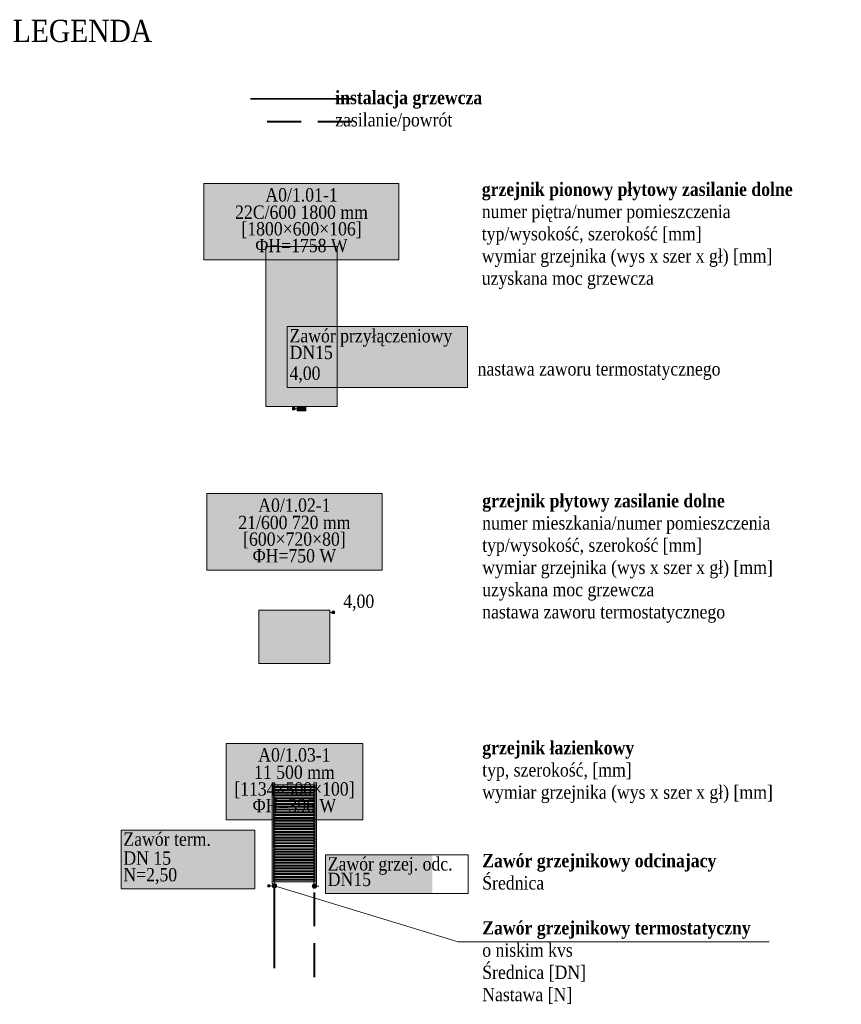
# Model space of a CAD drawing. Header units: millimetres. Extents: x -48 to 74789, y -18557 to 12350.
# Tile 4 of 79: x 40363 to 49610, y -16552 to -5474. Entities that reach past the tile are written whole.
import ezdxf
from ezdxf.enums import TextEntityAlignment as Align

# ---------------------------------------------------------------- set-up
doc = ezdxf.new("R2010")
doc.units = ezdxf.units.MM
doc.linetypes.add('DASHED', pattern=[0.1905, 0.127, -0.0635])
for name, color, linetype, lineweight, true_color in [('IS_Działka (powrotna)', 5, 'Continuous', 40, 0x0000ff), ('IS_Działka (zasilająca)', 1, 'Continuous', 40, 0xff0000), ('IS_Grzejnik', 7, 'Continuous', 5, 0x000000), ('IS_Grzejnik (Rozwinięcie)', 7, 'Continuous', 5, 0x000000), ('IS_Wkładka zaworowa (Rozwinięcie)1', 7, 'Continuous', 5, 0x000000), ('IS_Zawór (DN_ nastawa) (Rozwinięcie)1', 7, 'Continuous', 5, 0x000000), ('IS_Zawór na gał_ powrotnej (Rozwinięcie)1', 7, 'Continuous', 5, 0x000000), ('IS_Zawór termostatyczny lub reg_ przepływu (Rozwinięcie)1', 7, 'Continuous', 5, 0x000000), ('IS_Zawór1', 7, 'Continuous', 5, 0x000000)]:
    doc.layers.add(name, color=color, linetype=linetype, lineweight=lineweight, true_color=true_color)
doc.layers.add('RR_ICO_opisy', color=7, linetype='Continuous')
doc.layers.add('RR_ICO_zasilanie_posadzka', color=34, linetype='Continuous', lineweight=35)
doc.styles.add('Garamond', font='GARA.TTF')
doc.styles.add('Garamond_____', font='GARA.TTF')

# ---------------------------------------------------------------- blocks, each defined once
blk = doc.blocks.new('16_TypRysunkowyGrzejnika_Plytowy_800_1800_106_True_7fc2eb2e-ac0c-4f1d-8d47-3740a1be48a0_Normal')
at = {"layer": 'IS_Grzejnik', "true_color": 0xff8000, "transparency": 33554457, "extrusion": (0, 0, -1)}
blk.add_hatch(color=30, dxfattribs=at).paths.add_polyline_path([(0.4, 0.9), (-0.4, 0.9), (-0.4, -0.9), (0.4, -0.9)])
at = {"layer": 'IS_Grzejnik'}
blk.add_lwpolyline([(-0.4, 0.9), (0.4, 0.9), (0.4, -0.9), (-0.4, -0.9)], close=True, dxfattribs=at)
blk = doc.blocks.new('16_TypRysunkowyZaworu_BlokPrzylaczeniowyTermostatycznyGrzejnikaKwadrat_PL_00000000-0000-0000-0000-000000000000_Normal')
at = {"layer": 'IS_Zawór1', "lineweight": 50, "true_color": 0xffffff, "transparency": 33554687}
blk.add_hatch(color=7, dxfattribs=at).paths.add_polyline_path([(-0.5, -0.5), (0.5, -0.5), (0.5, 0), (-0.5, 0)])
at = {"layer": 'IS_Zawór1', "lineweight": 50, "true_color": 0xffffff, "transparency": 33554687, "extrusion": (0, 0, -1)}
blk.add_hatch(color=7, dxfattribs=at).paths.add_polyline_path([(-0.75, -0.125), (-1, -0.125), (-1, -0.375), (-0.75, -0.375)])
at = {"layer": 'IS_Zawór1', "linetype": 'ByBlock', "lineweight": -2}
for points in [[(-0.5, -0.5), (0.5, -0.5), (0.5, 0), (-0.5, 0)], [(0.75, -0.125), (1, -0.125), (1, -0.375), (0.75, -0.375)]]:
    blk.add_lwpolyline(points, close=True, dxfattribs=at)
blk.add_polyline3d([(0.5, -0.25, 0), (0.75, -0.25, 0)], dxfattribs=at)
blk = doc.blocks.new('16_TypRysunkowyGrzejnika_Plytowy_800_600_80_True_7fc2eb2e-ac0c-4f1d-8d47-3740a1be48a0_Normal')
at = {"layer": 'IS_Grzejnik', "true_color": 0xff8000, "transparency": 33554457, "extrusion": (0, 0, -1)}
blk.add_hatch(color=30, dxfattribs=at).paths.add_polyline_path([(0.4, 0.3), (-0.4, 0.3), (-0.4, -0.3), (0.4, -0.3)])
at = {"layer": 'IS_Grzejnik'}
blk.add_lwpolyline([(-0.4, 0.3), (0.4, 0.3), (0.4, -0.3), (-0.4, -0.3)], close=True, dxfattribs=at)
blk = doc.blocks.new('16_TypRysunkowyZaworu_ZestGrzWbudKwadrat_PL_00000000-0000-0000-0000-000000000000_Normal')
at = {"layer": 'IS_Zawór1', "lineweight": 50, "true_color": 0xffffff, "transparency": 33554687, "extrusion": (0, 0, -1)}
blk.add_hatch(color=7, dxfattribs=at).paths.add_polyline_path([(-0.25, 0.125), (-0.5, 0.125), (-0.5, -0.125), (-0.25, -0.125)])
at = {"layer": 'IS_Zawór1', "linetype": 'ByBlock', "lineweight": -2}
blk.add_lwpolyline([(0.25, 0.125), (0.5, 0.125), (0.5, -0.125), (0.25, -0.125)], close=True, dxfattribs=at)
blk.add_polyline3d([(0, 0, 0), (0.25, 0, 0)], dxfattribs=at)
blk = doc.blocks.new('16_TypRysunkowyGrzejnika_LazienkowyPion_500_1134_100_True_7fc2eb2e-ac0c-4f1d-8d47-3740a1be48a0_Normal')
at = {"layer": 'IS_Grzejnik', "true_color": 0xff8000, "transparency": 33554457}
for points in [[(-0.25, -0.567), (-0.22, -0.567), (-0.22, 0.567), (-0.25, 0.567)], [(0.22, -0.567), (0.25, -0.567), (0.25, 0.567), (0.22, 0.567)]]:
    blk.add_hatch(color=30, dxfattribs=at).paths.add_polyline_path(points)
at = {"layer": 'IS_Grzejnik', "true_color": 0xff8000, "transparency": 33554457, "extrusion": (0, 0, -1)}
for points in [[(0.235, 0.547), (-0.235, 0.547), (-0.235, 0.527), (0.235, 0.527)], [(0.235, 0.515), (-0.235, 0.515), (-0.235, 0.495), (0.235, 0.495)], [(0.235, 0.484), (-0.235, 0.484), (-0.235, 0.464), (0.235, 0.464)], [(0.235, 0.452), (-0.235, 0.452), (-0.235, 0.432), (0.235, 0.432)], [(0.235, 0.421), (-0.235, 0.421), (-0.235, 0.401), (0.235, 0.401)], [(0.235, 0.389), (-0.235, 0.389), (-0.235, 0.369), (0.235, 0.369)], [(0.235, 0.357), (-0.235, 0.357), (-0.235, 0.337), (0.235, 0.337)], [(0.235, 0.326), (-0.235, 0.326), (-0.235, 0.306), (0.235, 0.306)], [(0.235, 0.294), (-0.235, 0.294), (-0.235, 0.274), (0.235, 0.274)], [(0.235, 0.263), (-0.235, 0.263), (-0.235, 0.243), (0.235, 0.243)], [(0.235, 0.231), (-0.235, 0.231), (-0.235, 0.211), (0.235, 0.211)], [(0.235, 0.2), (-0.235, 0.2), (-0.235, 0.18), (0.235, 0.18)], [(0.235, 0.168), (-0.235, 0.168), (-0.235, 0.148), (0.235, 0.148)], [(0.235, 0.136), (-0.235, 0.136), (-0.235, 0.116), (0.235, 0.116)], [(0.235, 0.105), (-0.235, 0.105), (-0.235, 0.085), (0.235, 0.085)], [(0.235, 0.073), (-0.235, 0.073), (-0.235, 0.053), (0.235, 0.053)], [(0.235, 0.042), (-0.235, 0.042), (-0.235, 0.022), (0.235, 0.022)], [(0.235, 0.01), (-0.235, 0.01), (-0.235, -0.01), (0.235, -0.01)], [(0.235, -0.022), (-0.235, -0.022), (-0.235, -0.042), (0.235, -0.042)], [(0.235, -0.053), (-0.235, -0.053), (-0.235, -0.073), (0.235, -0.073)], [(0.235, -0.085), (-0.235, -0.085), (-0.235, -0.105), (0.235, -0.105)], [(0.235, -0.116), (-0.235, -0.116), (-0.235, -0.136), (0.235, -0.136)], [(0.235, -0.148), (-0.235, -0.148), (-0.235, -0.168), (0.235, -0.168)], [(0.235, -0.18), (-0.235, -0.18), (-0.235, -0.2), (0.235, -0.2)], [(0.235, -0.211), (-0.235, -0.211), (-0.235, -0.231), (0.235, -0.231)], [(0.235, -0.243), (-0.235, -0.243), (-0.235, -0.263), (0.235, -0.263)], [(0.235, -0.274), (-0.235, -0.274), (-0.235, -0.294), (0.235, -0.294)], [(0.235, -0.306), (-0.235, -0.306), (-0.235, -0.326), (0.235, -0.326)], [(0.235, -0.337), (-0.235, -0.337), (-0.235, -0.357), (0.235, -0.357)], [(0.235, -0.369), (-0.235, -0.369), (-0.235, -0.389), (0.235, -0.389)], [(0.235, -0.401), (-0.235, -0.401), (-0.235, -0.421), (0.235, -0.421)], [(0.235, -0.432), (-0.235, -0.432), (-0.235, -0.452), (0.235, -0.452)], [(0.235, -0.464), (-0.235, -0.464), (-0.235, -0.484), (0.235, -0.484)], [(0.235, -0.495), (-0.235, -0.495), (-0.235, -0.515), (0.235, -0.515)], [(0.235, -0.527), (-0.235, -0.527), (-0.235, -0.547), (0.235, -0.547)]]:
    blk.add_hatch(color=30, dxfattribs=at).paths.add_polyline_path(points)
at = {"layer": 'IS_Grzejnik'}
for points in [[(-0.25, -0.567), (-0.22, -0.567), (-0.22, 0.567), (-0.25, 0.567)], [(0.22, -0.567), (0.25, -0.567), (0.25, 0.567), (0.22, 0.567)], [(-0.235, 0.547), (0.235, 0.547), (0.235, 0.527), (-0.235, 0.527)], [(-0.235, 0.515), (0.235, 0.515), (0.235, 0.495), (-0.235, 0.495)], [(-0.235, 0.484), (0.235, 0.484), (0.235, 0.464), (-0.235, 0.464)], [(-0.235, 0.452), (0.235, 0.452), (0.235, 0.432), (-0.235, 0.432)], [(-0.235, 0.421), (0.235, 0.421), (0.235, 0.401), (-0.235, 0.401)], [(-0.235, 0.389), (0.235, 0.389), (0.235, 0.369), (-0.235, 0.369)], [(-0.235, 0.357), (0.235, 0.357), (0.235, 0.337), (-0.235, 0.337)], [(-0.235, 0.326), (0.235, 0.326), (0.235, 0.306), (-0.235, 0.306)], [(-0.235, 0.294), (0.235, 0.294), (0.235, 0.274), (-0.235, 0.274)], [(-0.235, 0.263), (0.235, 0.263), (0.235, 0.243), (-0.235, 0.243)], [(-0.235, 0.231), (0.235, 0.231), (0.235, 0.211), (-0.235, 0.211)], [(-0.235, 0.2), (0.235, 0.2), (0.235, 0.18), (-0.235, 0.18)], [(-0.235, 0.168), (0.235, 0.168), (0.235, 0.148), (-0.235, 0.148)], [(-0.235, 0.136), (0.235, 0.136), (0.235, 0.116), (-0.235, 0.116)], [(-0.235, 0.105), (0.235, 0.105), (0.235, 0.085), (-0.235, 0.085)], [(-0.235, 0.073), (0.235, 0.073), (0.235, 0.053), (-0.235, 0.053)], [(-0.235, 0.042), (0.235, 0.042), (0.235, 0.022), (-0.235, 0.022)], [(-0.235, 0.01), (0.235, 0.01), (0.235, -0.01), (-0.235, -0.01)], [(-0.235, -0.022), (0.235, -0.022), (0.235, -0.042), (-0.235, -0.042)], [(-0.235, -0.053), (0.235, -0.053), (0.235, -0.073), (-0.235, -0.073)], [(-0.235, -0.085), (0.235, -0.085), (0.235, -0.105), (-0.235, -0.105)], [(-0.235, -0.116), (0.235, -0.116), (0.235, -0.136), (-0.235, -0.136)], [(-0.235, -0.148), (0.235, -0.148), (0.235, -0.168), (-0.235, -0.168)], [(-0.235, -0.18), (0.235, -0.18), (0.235, -0.2), (-0.235, -0.2)], [(-0.235, -0.211), (0.235, -0.211), (0.235, -0.231), (-0.235, -0.231)], [(-0.235, -0.243), (0.235, -0.243), (0.235, -0.263), (-0.235, -0.263)], [(-0.235, -0.274), (0.235, -0.274), (0.235, -0.294), (-0.235, -0.294)], [(-0.235, -0.306), (0.235, -0.306), (0.235, -0.326), (-0.235, -0.326)], [(-0.235, -0.337), (0.235, -0.337), (0.235, -0.357), (-0.235, -0.357)], [(-0.235, -0.369), (0.235, -0.369), (0.235, -0.389), (-0.235, -0.389)], [(-0.235, -0.401), (0.235, -0.401), (0.235, -0.421), (-0.235, -0.421)], [(-0.235, -0.432), (0.235, -0.432), (0.235, -0.452), (-0.235, -0.452)], [(-0.235, -0.464), (0.235, -0.464), (0.235, -0.484), (-0.235, -0.484)], [(-0.235, -0.495), (0.235, -0.495), (0.235, -0.515), (-0.235, -0.515)], [(-0.235, -0.527), (0.235, -0.527), (0.235, -0.547), (-0.235, -0.547)]]:
    blk.add_lwpolyline(points, close=True, dxfattribs=at)
blk = doc.blocks.new('16_TypRysunkowyZaworu_Kwadrat_PL_00000000-0000-0000-0000-000000000000_Normal')
at = {"layer": 'IS_Zawór1', "lineweight": 50, "true_color": 0xffffff, "transparency": 33554687}
h = blk.add_hatch(color=7, dxfattribs=at)
edge = h.paths.add_edge_path(flags=0)
edge.add_arc((0, 0), 0.25, 0, 360)
at = {"layer": 'IS_Zawór1', "lineweight": 50, "true_color": 0xffffff, "transparency": 33554687, "extrusion": (0, 0, -1)}
blk.add_hatch(color=7, dxfattribs=at).paths.add_polyline_path([(0.125, 0.5), (0.125, 0.75), (-0.125, 0.75), (-0.125, 0.5)])
at = {"layer": 'IS_Zawór1', "linetype": 'ByBlock', "lineweight": -2}
blk.add_lwpolyline([(-0.125, 0.5), (-0.125, 0.75), (0.125, 0.75), (0.125, 0.5)], close=True, dxfattribs=at)
blk.add_polyline3d([(0, 0.25, 0), (0, 0.5, 0)], dxfattribs=at)
blk.add_circle((0, 0), 0.25, dxfattribs=at)
blk = doc.blocks.new('16_TypRysunkowyZaworu_Kreska_PL_00000000-0000-0000-0000-000000000000_Normal')
at = {"layer": 'IS_Zawór1', "lineweight": 50, "true_color": 0xffffff, "transparency": 33554687}
h = blk.add_hatch(color=7, dxfattribs=at)
edge = h.paths.add_edge_path(flags=0)
edge.add_arc((0, 0), 0.25, 0, 360)
at = {"layer": 'IS_Zawór1', "linetype": 'ByBlock', "lineweight": -2}
blk.add_polyline3d([(0, 0.25, 0), (0, 0.5, 0)], dxfattribs=at)
blk.add_circle((0, 0), 0.25, dxfattribs=at)

msp = doc.modelspace()

# ---------------------------------------------------------------- hatches: boundary and pattern name
at = {"layer": 'IS_Grzejnik (Rozwinięcie)', "lineweight": 50, "true_color": 0xffffff, "transparency": 33554687}
for points in [[(42434, -8175), (44629, -8175), (44629, -7316), (42434, -7316)], [(42469, -11666), (44443, -11666), (44443, -10807), (42469, -10807)], [(42688, -14476), (44224, -14476), (44224, -13617), (42688, -13617)]]:
    msp.add_hatch(color=7, dxfattribs=at).paths.add_polyline_path(points)
at = {"layer": 'IS_Zawór (DN_ nastawa) (Rozwinięcie)1', "lineweight": 50, "true_color": 0xffffff, "transparency": 33554687}
msp.add_hatch(color=7, dxfattribs=at).paths.add_polyline_path([(43375, -9612), (45405, -9612), (45405, -8927), (43375, -8927)])
at = {"layer": 'IS_Zawór na gał_ powrotnej (Rozwinięcie)1', "lineweight": 50, "true_color": 0xffffff, "transparency": 33554687}
msp.add_hatch(color=7, dxfattribs=at).paths.add_polyline_path([(43805, -15307), (45007, -15307), (45007, -14869), (43805, -14869)])
at = {"layer": 'IS_Zawór termostatyczny lub reg_ przepływu (Rozwinięcie)1', "lineweight": 50, "true_color": 0xffffff, "transparency": 33554687}
msp.add_hatch(color=7, dxfattribs=at).paths.add_polyline_path([(41505, -15254), (43010, -15254), (43010, -14592), (41505, -14592)])

# ---------------------------------------------------------------- linework, layer by layer
at = {"lineweight": 0}
msp.add_lwpolyline([(48798, -15851), (45298, -15851), (43230, -15219)], dxfattribs=at)
at = {"layer": 'IS_Działka (powrotna)', "linetype": 'DASHED', "ltscale": 3000}
for p, q in [((44101, -6624), (42962, -6624)), ((43680, -15197), (43680, -15196)), ((43680, -16246), (43680, -15247))]:
    msp.add_line(p, q, dxfattribs=at)
at = {"layer": 'IS_Działka (zasilająca)'}
msp.add_line((43230, -16146), (43230, -15244), dxfattribs=at)
at = {"layer": 'IS_Grzejnik (Rozwinięcie)'}
for points in [[(42434, -8175), (44629, -8175), (44629, -7316), (42434, -7316)], [(42469, -11666), (44443, -11666), (44443, -10807), (42469, -10807)], [(42688, -14476), (44224, -14476), (44224, -13617), (42688, -13617)]]:
    msp.add_lwpolyline(points, close=True, dxfattribs=at)
at = {"layer": 'IS_Zawór (DN_ nastawa) (Rozwinięcie)1'}
msp.add_lwpolyline([(43375, -9612), (45405, -9612), (45405, -8927), (43375, -8927)], close=True, dxfattribs=at)
at = {"layer": 'IS_Zawór na gał_ powrotnej (Rozwinięcie)1'}
msp.add_lwpolyline([(43805, -15307), (45410, -15307), (45410, -14869), (43805, -14869)], close=True, dxfattribs=at)
at = {"layer": 'IS_Zawór termostatyczny lub reg_ przepływu (Rozwinięcie)1'}
msp.add_lwpolyline([(41505, -15254), (43010, -15254), (43010, -14592), (41505, -14592)], close=True, dxfattribs=at)
at = {"layer": 'RR_ICO_zasilanie_posadzka', "color": 1, "ltscale": 50}
msp.add_line((44101, -6364), (42962, -6364), dxfattribs=at)

# ---------------------------------------------------------------- block references
at = {"layer": 'IS_Grzejnik', "xscale": 1000, "yscale": 1000, "zscale": 1000}
for name, p in [('16_TypRysunkowyGrzejnika_Plytowy_800_1800_106_True_7fc2eb2e-ac0c-4f1d-8d47-3740a1be48a0_Normal', (43535, -8927)), ('16_TypRysunkowyGrzejnika_Plytowy_800_600_80_True_7fc2eb2e-ac0c-4f1d-8d47-3740a1be48a0_Normal', (43455, -12418)), ('16_TypRysunkowyGrzejnika_LazienkowyPion_500_1134_100_True_7fc2eb2e-ac0c-4f1d-8d47-3740a1be48a0_Normal', (43455, -14629))]:
    msp.add_blockref(name, p, dxfattribs=at)
at = {"layer": 'IS_Zawór1', "yscale": 100, "zscale": 100}
for name, p, xscale in [('16_TypRysunkowyZaworu_BlokPrzylaczeniowyTermostatycznyGrzejnikaKwadrat_PL_00000000-0000-0000-0000-000000000000_Normal', (43535, -9827), -100), ('16_TypRysunkowyZaworu_ZestGrzWbudKwadrat_PL_00000000-0000-0000-0000-000000000000_Normal', (43855, -12143), 100)]:
    msp.add_blockref(name, p, dxfattribs=dict(at, xscale=xscale))
at = {"layer": 'IS_Zawór1', "xscale": 100, "yscale": 100, "zscale": 100}
for name, p, rotation in [('16_TypRysunkowyZaworu_Kwadrat_PL_00000000-0000-0000-0000-000000000000_Normal', (43230, -15219), 90), ('16_TypRysunkowyZaworu_Kreska_PL_00000000-0000-0000-0000-000000000000_Normal', (43680, -15222), 270)]:
    msp.add_blockref(name, p, dxfattribs=dict(at, rotation=rotation))

# ---------------------------------------------------------------- texts
at = {"layer": 'IS_Grzejnik (Rozwinięcie)', "style": 'Garamond_____'}
for s, p in [('A0/1.01-1', (43535, -7565)), ('A0/1.02-1', (43455, -11056)), ('A0/1.03-1', (43455, -13866))]:
    msp.add_text(s, height=150, dxfattribs=at).set_placement(p, align=Align.BOTTOM_CENTER)
for s, p in [('22C/600 1800 mm', (43535, -7565)), ('[1800×600×106]', (43535, -7752)), ('ΦH=1758 W', (43535, -7940)), ('21/600 720 mm', (43455, -11056)), ('[600×720×80]', (43455, -11243)), ('ΦH=750 W', (43455, -11431)), ('11 500 mm', (43455, -13866)), ('[1134×500×100]', (43455, -14054)), ('ΦH=396 W', (43455, -14241))]:
    msp.add_text(s, height=150, dxfattribs=at).set_placement(p, align=Align.TOP_CENTER)
at = {"layer": 'IS_Wkładka zaworowa (Rozwinięcie)1', "style": 'Garamond_____'}
msp.add_text('4,00', height=150, dxfattribs=at).set_placement((44005, -11943), align=Align.TOP_LEFT)
at = {"layer": 'IS_Zawór (DN_ nastawa) (Rozwinięcie)1', "style": 'Garamond_____'}
for s, p in [('Zawór przyłączeniowy', (43400, -8955)), ('DN15', (43400, -9143)), ('4,00', (43400, -9377))]:
    msp.add_text(s, height=150, dxfattribs=at).set_placement(p, align=Align.TOP_LEFT)
at = {"layer": 'IS_Zawór na gał_ powrotnej (Rozwinięcie)1', "style": 'Garamond_____'}
for s, p in [('Zawór grzej. odc.', (43830, -14897)), ('DN15', (43830, -15072))]:
    msp.add_text(s, height=150, dxfattribs=at).set_placement(p, align=Align.TOP_LEFT)
at = {"layer": 'IS_Zawór termostatyczny lub reg_ przepływu (Rozwinięcie)1', "style": 'Garamond_____'}
for s, p in [('Zawór term.', (41530, -14619)), ('DN 15', (41530, -14832)), ('N=2,50', (41530, -15019))]:
    msp.add_text(s, height=150, dxfattribs=at).set_placement(p, align=Align.TOP_LEFT)
at = {"layer": 'RR_ICO_opisy', "ltscale": 50, "attachment_point": 9, "style": 'Garamond'}
for s, insert, char_height in [('\\pxql;LEGENDA', (41854, -5729), 250), ('\\pxql;{\\fGaramond|b1|i0|c238|p18;instalacja grzewcza}\\Pzasilanie/powrót', (45569, -6724), 150)]:
    msp.add_mtext(s, dxfattribs=dict(at, insert=insert, char_height=char_height))
at = {"layer": 'RR_ICO_opisy', "ltscale": 500, "char_height": 150, "attachment_point": 1, "style": 'Garamond'}
for s, insert in [('\\pxql;{\\fGaramond|b1|i0|c238|p18;grzejnik pionowy płytowy zasilanie dolne}\\Pnumer piętra/numer pomieszczenia\\Ptyp/wysokość, szerokość [mm]\\Pwymiar grzejnika (wys x szer x gł) [mm]\\Puzyskana moc grzewcza\\P\\pq*;\\P', (45564, -7307)), ('\\pxql;nastawa zaworu termostatycznego', (45517, -9328)), ('\\pxql;{\\fGaramond|b1|i0|c238|p18;grzejnik płytowy zasilanie dolne}\\Pnumer mieszkania/numer pomieszczenia\\Ptyp/wysokość, szerokość [mm]\\Pwymiar grzejnika (wys x szer x gł) [mm]\\Puzyskana moc grzewcza\\Pnastawa zaworu termostatycznego', (45569, -10811)), ('\\pxql;{\\fGaramond|b1|i0|c238|p18;grzejnik łazienkowy}\\Ptyp, szerokość, [mm]\\Pwymiar grzejnika (wys x szer x gł) [mm]', (45569, -13590)), ('\\pxql;{\\fGaramond|b1|i0|c238|p18;Zawór grzejnikowy odcinajacy}\\PŚrednica', (45569, -14861)), ('\\pxql;{\\fGaramond|b1|i0|c238|p18;Zawór grzejnikowy termostatyczny}\\Po niskim kvs\\PŚrednica [DN]\\PNastawa [N]', (45569, -15617))]:
    msp.add_mtext(s, dxfattribs=dict(at, insert=insert))

doc.saveas('drawing.dxf')
